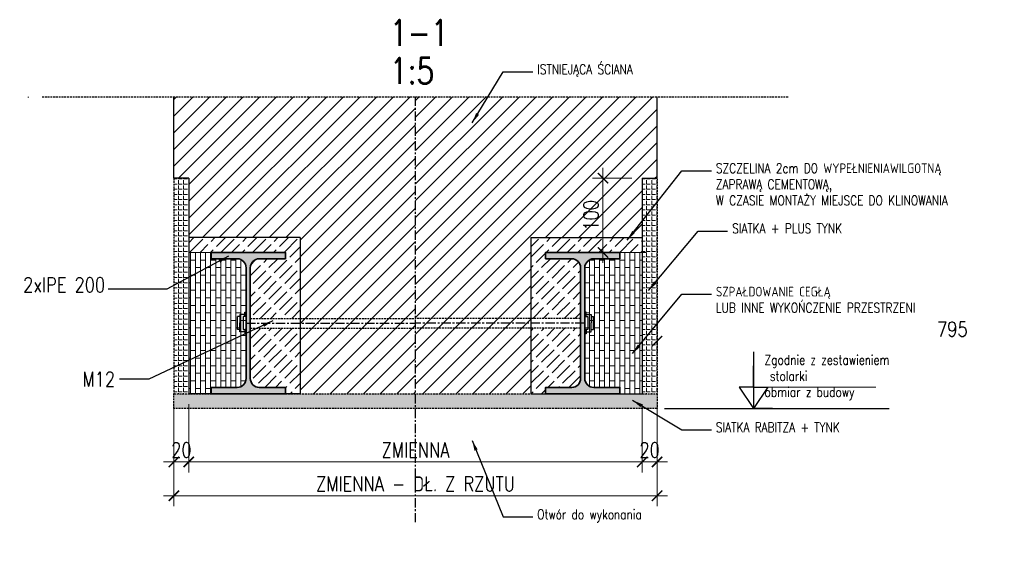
# Model space of a CAD drawing. Header units: millimetres. Extents: x 31572 to 48459, y -30932 to -25028.
# Tile 2 of 6: x 36824 to 38148, y -29588 to -28884. Entities that reach past the tile are written whole.
import ezdxf
from ezdxf.enums import TextEntityAlignment as Align

# ---------------------------------------------------------------- set-up
doc = ezdxf.new("R2010")
doc.units = ezdxf.units.MM
doc.header["$LTSCALE"] = 10
doc.linetypes.add('CENTERX2', pattern=[4, 2.5, -0.5, 0.5, -0.5])
doc.linetypes.add('HIDDEN', pattern=[0.375, 0.25, -0.125])
for name, color, linetype in [('C_axes', 1, 'CENTERX2'), ('C_contour2', 2, 'Continuous'), ('C_contour_Hid', 13, 'HIDDEN'), ('C_dimension', 9, 'Continuous')]:
    doc.layers.add(name, color=color, linetype=linetype)
for name, color, linetype, lineweight in [('C_contour6', 4, 'Continuous', 60), ('C_hatch', 8, 'Continuous', 5), ('P-Linia1', 3, 'Continuous', 35), ('P-Szraf', 251, 'Continuous', 5), ('P-Wymiar', 254, 'Continuous', 9)]:
    doc.layers.add(name, color=color, linetype=linetype, lineweight=lineweight)
doc.styles.add('SIMPLEX', font='simplex.shx', dxfattribs={"width": 0.8})
doc.dimstyles.new('C_1_10', dxfattribs={"dimtxt": 20, "dimasz": 14, "dimexe": 14, "dimexo": 14, "dimgap": 6, "dimtad": 1, "dimdec": 1, "dimrnd": 1, "dimzin": 9, "dimtxsty": 'SIMPLEX', "dimblk": 'ARCHTICK', "dimcen": 14, "dimdle": 14, "dimclrd": 256, "dimclre": 256, "dimclrt": 1, "dimadec": 1, "dimazin": 2, "dimtfac": 1, "dimtdec": 1, "dimtix": 1, "dimtmove": 2, "dimatfit": 3, "dimfxl": 14, "dimtvp": 1, "dimtolj": 1, "dimtzin": 0, "dimlwd": -1, "dimlwe": -1, "dimarcsym": 0})
pattern_1 = [(45, (-50, 0), (-7.071067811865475, 7.071067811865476), [24, -6])]
pattern_2 = [(45, (50, 0), (-7.071067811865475, 7.071067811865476), [24, -6])]

# ---------------------------------------------------------------- blocks, each defined once
blk = doc.blocks.new('_ArchTick')
at = {"color": 0, "linetype": 'ByBlock', "const_width": 0.15}
blk.add_lwpolyline([(-0.5, -0.5), (0.5, 0.5)], dxfattribs=at)
blk = doc.blocks.new('*D20')
at = {"layer": 'DefPoints', "color": 0, "transparency": 16777216}
for p in [(37051.11927695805, -29387.24818490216), (37661.11927695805, -29387.24818490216), (37661.11927695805, -29478.95334467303)]:
    blk.add_point(p, dxfattribs=at)
at = {"layer": 'P-Wymiar', "transparency": 16777216}
for p, q in [((37051.11927695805, -29401.24818490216), (37051.11927695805, -29492.95334467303)), ((37661.11927695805, -29401.24818490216), (37661.11927695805, -29492.95334467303)), ((37037.11927695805, -29478.95334467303), (37675.11927695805, -29478.95334467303))]:
    blk.add_line(p, q, dxfattribs=at)
at = {"layer": 'P-Wymiar', "transparency": 16777216, "xscale": 14, "yscale": 14, "zscale": 14, "rotation": 180}
blk.add_blockref('_ArchTick', (37051.11927695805, -29478.95334467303), dxfattribs=at)
at = {"layer": 'P-Wymiar', "transparency": 16777216, "xscale": 14, "yscale": 14, "zscale": 14}
blk.add_blockref('_ArchTick', (37661.11927695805, -29478.95334467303), dxfattribs=at)
at = {"layer": 'P-Wymiar', "color": 1, "transparency": 16777216, "insert": (37356.11927695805, -29462.95334467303), "char_height": 20, "attachment_point": 5, "style": 'SIMPLEX'}
blk.add_mtext('\\A1;ZMIENNA', dxfattribs=at)
blk = doc.blocks.new('*D21')
at = {"layer": 'DefPoints', "color": 0, "transparency": 16777216}
for p in [(37031.11927695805, -29387.24818490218), (37051.11927695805, -29387.24818490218), (37051.11927695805, -29478.95334467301)]:
    blk.add_point(p, dxfattribs=at)
at = {"layer": 'P-Wymiar', "transparency": 16777216}
for p, q in [((37031.11927695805, -29401.24818490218), (37031.11927695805, -29492.95334467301)), ((37051.11927695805, -29401.24818490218), (37051.11927695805, -29492.95334467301)), ((37031.11927695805, -29478.95334467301), (37017.11927695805, -29478.95334467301)), ((37031.11927695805, -29478.95334467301), (37051.11927695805, -29478.95334467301)), ((37051.11927695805, -29478.95334467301), (37065.11927695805, -29478.95334467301))]:
    blk.add_line(p, q, dxfattribs=at)
at = {"layer": 'P-Wymiar', "transparency": 16777216, "xscale": 14, "yscale": 14, "zscale": 14}
blk.add_blockref('_ArchTick', (37031.11927695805, -29478.95334467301), dxfattribs=at)
at = {"layer": 'P-Wymiar', "transparency": 16777216, "xscale": 14, "yscale": 14, "zscale": 14, "rotation": 180}
blk.add_blockref('_ArchTick', (37051.11927695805, -29478.95334467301), dxfattribs=at)
at = {"layer": 'P-Wymiar', "color": 1, "transparency": 16777216, "insert": (37041.11927695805, -29462.95334467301), "char_height": 20, "attachment_point": 5, "style": 'SIMPLEX'}
blk.add_mtext('\\A1;20', dxfattribs=at)
blk = doc.blocks.new('*D22')
at = {"layer": 'DefPoints', "color": 0, "transparency": 16777216}
for p in [(37661.11927695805, -29387.24818490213), (37681.11927695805, -29386.55919199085), (37681.11927695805, -29478.953344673)]:
    blk.add_point(p, dxfattribs=at)
at = {"layer": 'P-Wymiar', "transparency": 16777216}
for p, q in [((37661.11927695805, -29401.24818490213), (37661.11927695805, -29492.953344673)), ((37681.11927695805, -29400.55919199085), (37681.11927695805, -29492.953344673)), ((37661.11927695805, -29478.953344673), (37647.11927695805, -29478.953344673)), ((37661.11927695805, -29478.953344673), (37681.11927695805, -29478.953344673)), ((37681.11927695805, -29478.953344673), (37695.11927695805, -29478.953344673))]:
    blk.add_line(p, q, dxfattribs=at)
at = {"layer": 'P-Wymiar', "transparency": 16777216, "xscale": 14, "yscale": 14, "zscale": 14}
blk.add_blockref('_ArchTick', (37661.11927695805, -29478.953344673), dxfattribs=at)
at = {"layer": 'P-Wymiar', "transparency": 16777216, "xscale": 14, "yscale": 14, "zscale": 14, "rotation": 180}
blk.add_blockref('_ArchTick', (37681.11927695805, -29478.953344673), dxfattribs=at)
at = {"layer": 'P-Wymiar', "color": 1, "transparency": 16777216, "insert": (37671.11927695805, -29462.953344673), "char_height": 20, "attachment_point": 5, "style": 'SIMPLEX'}
blk.add_mtext('\\A1;20', dxfattribs=at)
blk = doc.blocks.new('*D23')
at = {"layer": 'DefPoints', "color": 0, "transparency": 16777216}
for p in [(37031.11927695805, -29387.24818490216), (37681.11927695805, -29388.09617617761), (37681.11927695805, -29524.47621065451)]:
    blk.add_point(p, dxfattribs=at)
at = {"layer": 'P-Wymiar', "transparency": 16777216}
for p, q in [((37031.11927695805, -29401.24818490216), (37031.11927695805, -29538.47621065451)), ((37681.11927695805, -29402.09617617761), (37681.11927695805, -29538.47621065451)), ((37017.11927695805, -29524.47621065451), (37695.11927695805, -29524.47621065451))]:
    blk.add_line(p, q, dxfattribs=at)
at = {"layer": 'P-Wymiar', "transparency": 16777216, "xscale": 14, "yscale": 14, "zscale": 14, "rotation": 180}
blk.add_blockref('_ArchTick', (37031.11927695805, -29524.47621065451), dxfattribs=at)
at = {"layer": 'P-Wymiar', "transparency": 16777216, "xscale": 14, "yscale": 14, "zscale": 14}
blk.add_blockref('_ArchTick', (37681.11927695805, -29524.47621065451), dxfattribs=at)
at = {"layer": 'P-Wymiar', "color": 1, "transparency": 16777216, "insert": (37356.11927695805, -29508.47621065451), "char_height": 20, "attachment_point": 5, "style": 'SIMPLEX'}
blk.add_mtext('\\A1;ZMIENNA - DŁ. Z RZUTU', dxfattribs=at)
blk = doc.blocks.new('*D29')
at = {"layer": 'DefPoints', "color": 0, "transparency": 16777216}
for p in [(37661.11927695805, -29097.24818490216), (37608.31076156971, -29197.24818490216), (37681.11927695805, -29197.24818490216)]:
    blk.add_point(p, dxfattribs=at)
at = {"layer": 'P-Wymiar', "transparency": 16777216}
for p, q in [((37608.31076156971, -29083.24818490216), (37608.31076156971, -29211.24818490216)), ((37647.11927695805, -29097.24818490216), (37594.31076156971, -29097.24818490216)), ((37667.11927695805, -29197.24818490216), (37594.31076156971, -29197.24818490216))]:
    blk.add_line(p, q, dxfattribs=at)
at = {"layer": 'P-Wymiar', "transparency": 16777216, "xscale": 14, "yscale": 14, "zscale": 14}
for p, rotation in [((37608.31076156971, -29097.24818490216), 90), ((37608.31076156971, -29197.24818490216), 270)]:
    blk.add_blockref('_ArchTick', p, dxfattribs=dict(at, rotation=rotation))
at = {"layer": 'P-Wymiar', "color": 1, "transparency": 16777216, "insert": (37592.31076156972, -29147.24818490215), "char_height": 20, "attachment_point": 5, "rotation": 90, "style": 'SIMPLEX'}
blk.add_mtext('\\A1;100', dxfattribs=at)

msp = doc.modelspace()

# ---------------------------------------------------------------- hatches: boundary and pattern name
at = {"layer": 'C_hatch'}
h = msp.add_hatch(dxfattribs=at)
h.set_pattern_fill('ANGLE', color=256)
h.set_pattern_definition([(0, (34871.84080987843, 4793.076147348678), (0, 6.985), [5.08, -1.905]), (90, (34871.84080987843, 4793.076147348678), (-6.985, 4.277078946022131e-16), [5.08, -1.905])])
h.paths.add_polyline_path([(37031.11927695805, -29097.24818490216), (37051.11927695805, -29097.24818490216), (37051.11927695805, -29387.24818490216), (37031.11927695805, -29387.24818490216)])
h = msp.add_hatch(dxfattribs=at)
h.set_pattern_fill('ANGLE', color=256)
h.set_pattern_definition([(0, (34921.84080987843, 4793.076147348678), (0, 6.985), [5.08, -1.905]), (90, (34921.84080987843, 4793.076147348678), (-6.985, 4.277078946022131e-16), [5.08, -1.905])])
h.paths.add_polyline_path([(37681.11927695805, -29097.24818490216), (37661.11927695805, -29097.24818490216), (37661.11927695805, -29387.24818490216), (37681.11927695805, -29387.24818490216)])
at = {"layer": 'C_hatch', "transparency": 33554687}
h = msp.add_hatch(dxfattribs=at)
h.set_pattern_fill('ACAD_ISO02W100', color=256, scale=2, angle=45)
h.set_pattern_definition(pattern_2)
edge = h.paths.add_edge_path()
edge.add_arc((37145.91927695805, -29217.74818490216), 12, 90, 180, ccw=False)
edge.add_line((37145.91927695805, -29205.74818490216), (37181.11927695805, -29205.74818490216))
edge.add_line((37181.11927695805, -29205.74818490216), (37181.11927695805, -29197.24818490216))
edge.add_line((37181.11927695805, -29197.24818490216), (37081.11927695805, -29197.24818490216))
edge.add_line((37081.11927695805, -29197.24818490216), (37051.11927695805, -29197.24818490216))
edge.add_line((37051.11927695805, -29197.24818490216), (37051.11927695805, -29177.24818490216))
edge.add_line((37051.11927695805, -29177.24818490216), (37201.11927695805, -29177.24818490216))
edge.add_line((37201.11927695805, -29177.24818490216), (37201.11927695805, -29285.97577792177))
edge.add_line((37201.11927695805, -29285.97577792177), (37133.91927695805, -29285.97577792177))
edge.add_line((37133.91927695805, -29285.97577792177), (37133.91927695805, -29217.74818490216))
h = msp.add_hatch(dxfattribs=at)
h.set_pattern_fill('ACAD_ISO02W100', color=256, scale=2, angle=45)
h.set_pattern_definition(pattern_1)
edge = h.paths.add_edge_path()
edge.add_arc((37566.31927695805, -29217.74818490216), 12, 0, 90)
edge.add_line((37566.31927695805, -29205.74818490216), (37531.11927695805, -29205.74818490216))
edge.add_line((37531.11927695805, -29205.74818490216), (37531.11927695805, -29197.24818490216))
edge.add_line((37531.11927695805, -29197.24818490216), (37631.11927695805, -29197.24818490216))
edge.add_line((37631.11927695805, -29197.24818490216), (37661.11927695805, -29197.24818490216))
edge.add_line((37661.11927695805, -29197.24818490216), (37661.11927695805, -29177.24818490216))
edge.add_line((37661.11927695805, -29177.24818490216), (37511.11927695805, -29177.24818490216))
edge.add_line((37511.11927695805, -29177.24818490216), (37511.11927695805, -29285.97577792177))
edge.add_line((37511.11927695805, -29285.97577792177), (37578.31927695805, -29285.97577792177))
edge.add_line((37578.31927695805, -29285.97577792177), (37578.31927695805, -29217.74818490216))
h = msp.add_hatch(dxfattribs=at)
h.set_pattern_fill('AR-BRSTD', color=256, scale=0.1, angle=90)
h.set_pattern_definition([(90, (-414.5473555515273, 459.8325002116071), (-6.77418, 4.147988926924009e-16), []), (180, (-414.5473555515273, 459.8325002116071), (-6.774180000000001, -10.16), [6.77418, -6.77418])])
edge = h.paths.add_edge_path()
edge.add_line((37051.11927695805, -29197.24818490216), (37081.11927695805, -29197.24818490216))
edge.add_line((37081.11927695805, -29197.24818490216), (37081.11927695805, -29205.74818490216))
edge.add_line((37081.11927695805, -29205.74818490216), (37116.31927695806, -29205.74818490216))
edge.add_arc((37116.31927695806, -29217.74818490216), 12, 360, 450, ccw=False)
edge.add_line((37128.31927695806, -29217.74818490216), (37128.31927695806, -29366.74818490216))
edge.add_arc((37116.31927695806, -29366.74818490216), 12, 270, 360, ccw=False)
edge.add_line((37116.31927695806, -29378.74818490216), (37081.11927695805, -29378.74818490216))
edge.add_line((37081.11927695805, -29378.74818490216), (37081.11927695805, -29387.24818490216))
edge.add_line((37081.11927695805, -29387.24818490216), (37051.11927695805, -29387.24818490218))
edge.add_line((37051.11927695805, -29387.24818490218), (37051.11927695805, -29197.24818490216))
at = {"layer": 'C_hatch'}
h = msp.add_hatch(color=256, dxfattribs=at)
h.dxf.hatch_style = 1
h.paths.add_polyline_path([(37128.31927695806, -29217.74818490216, 0.414213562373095), (37116.31927695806, -29205.74818490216), (37081.11927695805, -29205.74818490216), (37081.11927695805, -29197.24818490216), (37181.11927695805, -29197.24818490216), (37181.11927695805, -29205.74818490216), (37145.91927695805, -29205.74818490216, 0.4142135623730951), (37133.91927695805, -29217.74818490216), (37133.91927695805, -29366.74818490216, 0.4142135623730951), (37145.91927695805, -29378.74818490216), (37181.11927695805, -29378.74818490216), (37181.11927695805, -29387.24818490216), (37081.11927695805, -29387.24818490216), (37081.11927695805, -29378.74818490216), (37116.31927695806, -29378.74818490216, 0.414213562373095), (37128.31927695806, -29366.74818490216)])
h = msp.add_hatch(color=256, dxfattribs=at)
h.dxf.hatch_style = 1
h.paths.add_polyline_path([(37583.91927695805, -29217.74818490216, -0.414213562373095), (37595.91927695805, -29205.74818490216), (37631.11927695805, -29205.74818490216), (37631.11927695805, -29197.24818490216), (37531.11927695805, -29197.24818490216), (37531.11927695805, -29205.74818490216), (37566.31927695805, -29205.74818490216, -0.4142135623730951), (37578.31927695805, -29217.74818490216), (37578.31927695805, -29366.74818490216, -0.4142135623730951), (37566.31927695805, -29378.74818490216), (37531.11927695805, -29378.74818490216), (37531.11927695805, -29387.24818490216), (37631.11927695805, -29387.24818490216), (37631.11927695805, -29378.74818490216), (37595.91927695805, -29378.74818490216, -0.414213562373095), (37583.91927695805, -29366.74818490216)])
at = {"layer": 'C_hatch', "transparency": 33554687}
h = msp.add_hatch(dxfattribs=at)
h.set_pattern_fill('AR-BRSTD', color=256, scale=0.1, angle=90)
h.set_pattern_definition([(90, (-514.5473555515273, 459.8325002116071), (-6.77418, 4.147988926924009e-16), []), (180, (-514.5473555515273, 459.8325002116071), (-6.774180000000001, -10.16), [6.77418, -6.77418])])
edge = h.paths.add_edge_path()
edge.add_line((37661.11927695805, -29197.24818490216), (37631.11927695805, -29197.24818490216))
edge.add_line((37631.11927695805, -29197.24818490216), (37631.11927695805, -29205.74818490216))
edge.add_line((37631.11927695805, -29205.74818490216), (37595.91927695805, -29205.74818490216))
edge.add_arc((37595.91927695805, -29217.74818490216), 12, 90, 180)
edge.add_line((37583.91927695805, -29217.74818490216), (37583.91927695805, -29366.74818490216))
edge.add_arc((37595.91927695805, -29366.74818490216), 12, 180, 270)
edge.add_line((37595.91927695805, -29378.74818490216), (37631.11927695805, -29378.74818490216))
edge.add_line((37631.11927695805, -29378.74818490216), (37631.11927695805, -29387.24818490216))
edge.add_line((37631.11927695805, -29387.24818490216), (37661.11927695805, -29387.24818490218))
edge.add_line((37661.11927695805, -29387.24818490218), (37661.11927695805, -29197.24818490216))
h = msp.add_hatch(dxfattribs=at)
h.set_pattern_fill('ACAD_ISO02W100', color=256, scale=2, angle=45)
h.set_pattern_definition(pattern_2)
edge = h.paths.add_edge_path()
edge.add_line((37133.91927695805, -29298.97577792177), (37201.11927695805, -29298.97577792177))
edge.add_line((37201.11927695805, -29298.97577792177), (37201.11927695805, -29387.24818490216))
edge.add_line((37201.11927695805, -29387.24818490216), (37181.11927695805, -29387.24818490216))
edge.add_line((37181.11927695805, -29387.24818490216), (37181.11927695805, -29378.74818490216))
edge.add_line((37181.11927695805, -29378.74818490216), (37145.91927695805, -29378.74818490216))
edge.add_arc((37145.91927695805, -29366.74818490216), 12, 180, 270, ccw=False)
edge.add_line((37133.91927695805, -29366.74818490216), (37133.91927695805, -29298.97577792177))
h = msp.add_hatch(dxfattribs=at)
h.set_pattern_fill('ACAD_ISO02W100', color=256, scale=2, angle=45)
h.set_pattern_definition(pattern_1)
edge = h.paths.add_edge_path()
edge.add_line((37578.31927695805, -29298.97577792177), (37511.11927695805, -29298.97577792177))
edge.add_line((37511.11927695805, -29298.97577792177), (37511.11927695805, -29387.24818490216))
edge.add_line((37511.11927695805, -29387.24818490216), (37531.11927695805, -29387.24818490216))
edge.add_line((37531.11927695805, -29387.24818490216), (37531.11927695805, -29378.74818490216))
edge.add_line((37531.11927695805, -29378.74818490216), (37566.31927695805, -29378.74818490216))
edge.add_arc((37566.31927695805, -29366.74818490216), 12, 270, 360)
edge.add_line((37578.31927695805, -29366.74818490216), (37578.31927695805, -29298.97577792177))
at = {"layer": 'C_hatch'}
h = msp.add_hatch(dxfattribs=at)
h.set_pattern_fill('ANGLE', color=256)
h.set_pattern_definition([(0, (34896.84080987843, 4793.076147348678), (0, 6.985), [5.08, -1.905]), (90, (34896.84080987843, 4793.076147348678), (-6.985, 4.277078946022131e-16), [5.08, -1.905])])
h.paths.add_polyline_path([(37031.11927695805, -29407.24818490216), (37031.11927695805, -29387.24818490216), (37681.11927695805, -29387.24818490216), (37681.11927695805, -29407.24818490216)])
at = {"layer": 'P-Szraf'}
h = msp.add_hatch(dxfattribs=at)
h.set_pattern_fill('ANSI31', color=256, scale=5)
h.set_pattern_definition([(45, (50, 661.1279407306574), (-11.22532015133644, 11.22532015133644), [])])
h.paths.add_polyline_path([(37201.11927695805, -29177.24818490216), (37051.11927695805, -29177.24818490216), (37051.11927695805, -29097.24818490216), (37031.11927695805, -29097.24818490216), (37031.11927695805, -28987.73788015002), (37356.11927695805, -28987.73788015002), (37356.11927695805, -29387.24818490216), (37201.11927695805, -29387.24818490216)])
h = msp.add_hatch(dxfattribs=at)
h.set_pattern_fill('ANSI31', color=256, scale=5)
h.set_pattern_definition([(45, (-50, 661.1279407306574), (-11.22532015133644, 11.22532015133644), [])])
h.paths.add_polyline_path([(37356.11927695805, -29387.24818490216), (37511.11927695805, -29387.24818490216), (37511.11927695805, -29177.24818490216), (37661.11927695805, -29177.24818490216), (37661.11927695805, -29097.24818490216), (37681.11927695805, -29097.24818490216), (37681.11927695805, -28987.73788015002), (37356.11927695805, -28987.73788015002)])

# ---------------------------------------------------------------- linework, layer by layer
at = {"layer": 'C_axes', "lineweight": 25, "ltscale": 0.5}
for p, q in [((37356.11927695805, -29560.16408565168), (37356.11927695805, -28987.73788015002)), ((37128.31927695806, -29292.24818490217), (37356.11927695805, -29292.24818490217)), ((37583.51501926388, -29292.24818490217), (37356.11927695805, -29292.24818490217))]:
    msp.add_line(p, q, dxfattribs=at)
at = {"layer": 'C_contour2'}
for p, q in [((37031.11927695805, -29097.24818490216), (37031.11927695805, -28987.73788015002)), ((37681.11927695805, -29097.24818490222), (37681.11927695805, -28987.73788015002)), ((37051.11927695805, -29097.24818490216), (37031.11927695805, -29097.24818490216)), ((37051.11927695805, -29097.24818490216), (37051.11927695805, -29387.24818490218)), ((37661.11927695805, -29097.24818490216), (37681.11927695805, -29097.24818490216)), ((37661.11927695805, -29097.24818490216), (37681.11927695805, -29097.24818490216)), ((37661.11927695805, -29097.24818490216), (37681.11927695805, -29097.24818490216)), ((37661.11927695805, -29097.24818490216), (37661.11927695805, -29387.24818490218))]:
    msp.add_line(p, q, dxfattribs=at)
for points in [[(37201.11927695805, -29177.24818490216), (37051.11927695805, -29177.24818490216)], [(37201.11927695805, -29177.24818490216), (37201.11927695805, -29387.24818490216)], [(37511.11927695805, -29177.24818490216), (37661.11927695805, -29177.24818490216)], [(37511.11927695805, -29177.24818490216), (37511.11927695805, -29387.24818490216)], [(37201.11927695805, -29387.24818490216), (37051.11927695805, -29387.24818490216)], [(37511.11927695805, -29387.24818490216), (37661.11927695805, -29387.24818490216)]]:
    msp.add_lwpolyline(points, dxfattribs=at)
at = {"layer": 'C_contour_Hid'}
for p, q in [((36834.87969772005, -28987.73788015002), (36834.87969772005, -28988.87717474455)), ((36853.683945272, -28987.73788015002), (37858.5546086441, -28987.73788015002)), ((37031.11927695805, -29097.24818490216), (37031.11927695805, -29387.24818490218)), ((37681.11927695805, -29098.09617617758), (37681.11927695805, -29388.09617617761)), ((37133.91927695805, -29285.97577792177), (37356.11927695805, -29285.97577792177)), ((37577.91501926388, -29285.97577792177), (37356.11927695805, -29285.97577792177)), ((37133.91927695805, -29298.97577792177), (37356.11927695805, -29298.97577792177)), ((37577.91501926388, -29298.97577792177), (37356.11927695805, -29298.97577792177))]:
    msp.add_line(p, q, dxfattribs=at)
msp.add_lwpolyline([(37031.11927695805, -29407.24818490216), (37031.11927695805, -29387.24818490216), (37681.11927695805, -29387.24818490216), (37681.11927695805, -29407.24818490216)], close=True, dxfattribs=at)
at = {"layer": 'C_dimension', "lineweight": 25}
for p, q in [((37119.76188317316, -29283.44818490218), (37116.81446989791, -29283.44818490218)), ((37116.81446989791, -29301.04818490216), (37116.81446989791, -29283.44818490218)), ((37126.49319106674, -29280.57410130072), (37119.76188317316, -29280.57410130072)), ((37119.76188317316, -29280.57410130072), (37119.76188317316, -29291.74818490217)), ((37128.72353465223, -29283.44818490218), (37124.26284748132, -29283.44818490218)), ((37124.26284748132, -29283.44818490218), (37124.26284748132, -29301.04818490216)), ((37126.49319106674, -29283.44818490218), (37126.49319106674, -29277.70001769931)), ((37126.49319106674, -29277.70001769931), (37128.72353465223, -29277.70001769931)), ((37585.74536284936, -29277.70001769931), (37583.51501926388, -29277.70001769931)), ((37583.51501926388, -29283.44818490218), (37587.97570643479, -29283.44818490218)), ((37585.74536284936, -29283.44818490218), (37585.74536284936, -29277.70001769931)), ((37585.74536284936, -29280.57410130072), (37592.47667074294, -29280.57410130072)), ((37587.97570643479, -29283.44818490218), (37587.97570643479, -29301.04818490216)), ((37592.47667074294, -29280.57410130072), (37592.47667074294, -29291.74818490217)), ((37592.47667074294, -29283.44818490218), (37595.4240840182, -29283.44818490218)), ((37595.4240840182, -29301.04818490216), (37595.4240840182, -29283.44818490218)), ((37119.76188317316, -29301.04818490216), (37116.81446989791, -29301.04818490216)), ((37119.76188317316, -29303.92226850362), (37119.76188317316, -29291.74818490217)), ((37124.26284748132, -29301.04818490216), (37128.72353465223, -29301.04818490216)), ((37128.72353465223, -29301.04818490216), (37126.49319106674, -29301.04818490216)), ((37126.49319106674, -29301.04818490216), (37126.49319106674, -29306.79635210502)), ((37587.97570643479, -29301.04818490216), (37583.51501926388, -29301.04818490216)), ((37583.51501926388, -29301.04818490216), (37585.74536284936, -29301.04818490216)), ((37585.74536284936, -29301.04818490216), (37585.74536284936, -29306.79635210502)), ((37592.47667074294, -29303.92226850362), (37592.47667074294, -29291.74818490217)), ((37592.47667074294, -29301.04818490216), (37595.4240840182, -29301.04818490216)), ((37126.49319106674, -29303.92226850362), (37119.76188317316, -29303.92226850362)), ((37126.49319106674, -29306.79635210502), (37128.72353465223, -29306.79635210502)), ((37585.74536284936, -29306.79635210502), (37583.51501926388, -29306.79635210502)), ((37585.74536284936, -29303.92226850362), (37592.47667074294, -29303.92226850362))]:
    msp.add_line(p, q, dxfattribs=at)
at = {"layer": 'C_dimension'}
for p, q in [((37810.88815552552, -29330.68518182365), (37810.88815552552, -29407.24818490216)), ((37810.88815552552, -29378.42122830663), (37810.88815552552, -29349.5942717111)), ((37810.88815552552, -29378.42122830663), (37791.52396482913, -29378.42122830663)), ((37791.52396482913, -29378.42122830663), (37810.88815552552, -29407.24818490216)), ((37810.88815552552, -29378.42122830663), (37830.25234622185, -29378.42122830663)), ((37830.25234622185, -29378.42122830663), (37810.88815552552, -29407.24818490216)), ((37691.19816255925, -29407.24818490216), (37993.24751979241, -29407.24818490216)), ((37836.26875588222, -29407.24818490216), (37810.44985851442, -29407.24818490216))]:
    msp.add_line(p, q, dxfattribs=at)
at = {"layer": 'P-Linia1'}
for points in [[(37181.11927695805, -29387.24818490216), (37081.11927695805, -29387.24818490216), (37081.11927695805, -29378.74818490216), (37116.31927695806, -29378.74818490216, 0.4142135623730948), (37128.31927695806, -29366.74818490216), (37128.31927695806, -29217.74818490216, 0.4142135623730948), (37116.31927695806, -29205.74818490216), (37081.11927695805, -29205.74818490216), (37081.11927695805, -29197.24818490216), (37181.11927695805, -29197.24818490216), (37181.11927695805, -29205.74818490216), (37145.91927695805, -29205.74818490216, 0.4142135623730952), (37133.91927695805, -29217.74818490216), (37133.91927695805, -29366.74818490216, 0.4142135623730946), (37145.91927695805, -29378.74818490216), (37181.11927695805, -29378.74818490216)], [(37531.11927695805, -29387.24818490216), (37631.11927695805, -29387.24818490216), (37631.11927695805, -29378.74818490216), (37595.91927695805, -29378.74818490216, -0.4142135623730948), (37583.91927695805, -29366.74818490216), (37583.91927695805, -29217.74818490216, -0.4142135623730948), (37595.91927695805, -29205.74818490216), (37631.11927695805, -29205.74818490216), (37631.11927695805, -29197.24818490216), (37531.11927695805, -29197.24818490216), (37531.11927695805, -29205.74818490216), (37566.31927695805, -29205.74818490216, -0.4142135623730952), (37578.31927695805, -29217.74818490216), (37578.31927695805, -29366.74818490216, -0.4142135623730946), (37566.31927695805, -29378.74818490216), (37531.11927695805, -29378.74818490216)]]:
    msp.add_lwpolyline(points, format="xyb", close=True, dxfattribs=at)
at = {"layer": 'P-Wymiar'}
msp.add_line((37681.11927695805, -29279.88084738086), (37681.11927695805, -29330.51941022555), dxfattribs=at)
for points in [[(37081.11927695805, -29197.24818490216), (37051.11927695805, -29197.24818490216)], [(37631.11927695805, -29387.24818490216), (37661.11927695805, -29387.24818490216), (37661.11927695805, -29197.24818490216)], [(37128.72353465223, -29277.70001769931), (37128.72353465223, -29306.79635210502)], [(37583.51501926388, -29277.70001769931), (37583.51501926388, -29306.79635210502)], [(37830.25234622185, -29378.42122830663), (37975.57924446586, -29378.42122830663)]]:
    msp.add_lwpolyline(points, dxfattribs=at)

# ---------------------------------------------------------------- block references
at = {"layer": 'P-Wymiar', "xscale": 14, "yscale": 14, "zscale": 14, "rotation": 180}
msp.add_blockref('_ArchTick', (37681.11927695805, -29316.51941022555), dxfattribs=at)

# ---------------------------------------------------------------- texts
at = {"layer": 'C_contour2', "color": 1, "insert": (36883.34076310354, -29240.71882276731), "char_height": 20, "attachment_point": 5, "style": 'SIMPLEX'}
msp.add_mtext('2xIPE 200 ', dxfattribs=at)
at = {"layer": 'C_contour6', "color": 6, "linetype": 'Continuous', "style": 'SIMPLEX', "width": 0.8}
msp.add_text('1-1', height=35, dxfattribs=at).set_placement((37321.44823709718, -28901.62846463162), align=Align.MIDDLE_LEFT)
at = {"layer": 'C_contour6', "color": 6, "linetype": 'Continuous', "lineweight": 25, "style": 'SIMPLEX', "width": 0.8}
msp.add_text('1:5', height=35, dxfattribs=at).set_placement((37321.44823709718, -28952.87445585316), align=Align.MIDDLE_LEFT)
at = {"layer": 'C_dimension', "color": 1, "lineweight": 25, "char_height": 13, "attachment_point": 1, "style": 'SIMPLEX'}
for s, insert in [('ISTNIEJĄCA ŚCIANA', (37519.78487548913, -28944.39656335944)), ('SZCZELINA 2cm DO WYPEŁNIENIAWILGOTNĄ\\PZAPRAWĄ CEMENTOWĄ,\\PW CZASIE MONTAŻY MIEJSCE DO KLINOWANIA', (37760.33761905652, -29077.42298190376)), ('SIATKA + PLUS TYNK', (37782.10767918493, -29158.38612279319)), ('SZPAŁDOWANIE CEGŁĄ\\PLUB INNE WYKOŃCZENIE PRZESTRZENI', (37760.33761905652, -29243.38710597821)), ('Zgodnie z zestawieniem\\P stolarki\\Pobmiar z budowy', (37825.85625409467, -29335.15954640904)), ('SIATKA RABITZA + TYNK', (37760.33761905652, -29425.9340350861)), ('Otwór do wykonania', (37519.78487548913, -29542.97272923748))]:
    msp.add_mtext(s, dxfattribs=dict(at, insert=insert))
at = {"layer": 'C_dimension', "color": 1, "insert": (36951.88161960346, -29357.61558965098), "char_height": 20, "attachment_point": 3, "style": 'SIMPLEX'}
msp.add_mtext('M12', dxfattribs=at)
at = {"layer": 'P-Wymiar', "color": 1, "insert": (38078.41569951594, -29300.51941022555), "char_height": 20, "attachment_point": 5, "style": 'SIMPLEX'}
msp.add_mtext('\\A1;795', dxfattribs=at)

# ---------------------------------------------------------------- dimensions: what is measured, and where the dimension line sits
at = {"layer": 'P-Wymiar'}
dim = msp.add_linear_dim(base=(37608.31076156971, -29197.24818490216), p1=(37661.11927695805, -29097.24818490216), p2=(37681.11927695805, -29197.24818490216), angle=90, dimstyle='C_1_10', dxfattribs=at)
dim.commit()
dim.dimension.update_dxf_attribs({"geometry": '*D29', "text_midpoint": (37592.31076156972, -29147.24818490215)})
for base, p1, p2, picture, middle in [((37051.11927695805, -29478.95334467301), (37031.11927695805, -29387.24818490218), (37051.11927695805, -29387.24818490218), '*D21', (37041.11927695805, -29462.95334467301)), ((37681.11927695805, -29478.953344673), (37661.11927695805, -29387.24818490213), (37681.11927695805, -29386.55919199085), '*D22', (37671.11927695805, -29462.953344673))]:
    dim = msp.add_linear_dim(base=base, p1=p1, p2=p2, dimstyle='C_1_10', dxfattribs=at)
    dim.commit()
    dim.dimension.update_dxf_attribs({"geometry": picture, "text_midpoint": middle})
dim = msp.add_linear_dim(base=(37681.11927695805, -29524.47621065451), p1=(37031.11927695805, -29387.24818490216), p2=(37681.11927695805, -29388.09617617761), text='ZMIENNA - DŁ. Z RZUTU', dimstyle='C_1_10', dxfattribs=at)
dim.commit()
dim.dimension.update_dxf_attribs({"geometry": '*D23', "text_midpoint": (37356.11927695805, -29508.47621065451)})
dim = msp.add_linear_dim(base=(37661.11927695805, -29478.95334467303), p1=(37051.11927695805, -29387.24818490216), p2=(37661.11927695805, -29387.24818490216), text='ZMIENNA', dimstyle='C_1_10', override={"dimtmove": 2}, dxfattribs=at)
dim.commit()
dim.dimension.update_dxf_attribs({"geometry": '*D20', "text_midpoint": (37356.11927695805, -29462.95334467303)})

# ---------------------------------------------------------------- leaders
at = {"layer": 'C_dimension', "lineweight": 25}
for points in [[(37432.3822681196, -29022.84562703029), (37474.08810966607, -28954.39656335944), (37513.78487548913, -28954.39656335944)], [(37104.49482946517, -29202.24818490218), (37021.76771472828, -29246.75096308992), (36942.79633356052, -29246.75096308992)], [(37164.13767967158, -29289.18091273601), (36997.57838542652, -29367.61558965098), (36957.88161960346, -29367.61558965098)], [(37432.3822681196, -29449.98670105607), (37474.08810966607, -29552.97272923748), (37513.78487548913, -29552.97272923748)]]:
    msp.add_leader(points, dimstyle='C_1_10', override={"dimgap": 6, "dimtad": 0}, dxfattribs=at)
at = {"layer": 'C_dimension', "lineweight": 25, "annotation_type": 0, "has_hookline": 1, "hookline_direction": 0}
for points, text_width in [([(37640.92511951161, -29180.59072736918), (37714.64085323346, -29087.42298190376), (37754.33761905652, -29087.42298190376)], 361.0285714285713), ([(37669.80119011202, -29248.21132579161), (37736.41091336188, -29168.38612279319), (37776.10767918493, -29168.38612279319)], 172.3428571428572), ([(37648.0311299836, -29333.21230897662), (37714.64085323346, -29253.38710597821), (37754.33761905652, -29253.38710597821)], 300.6095238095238), ([(37648.0311299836, -29396.03846436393), (37714.64085323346, -29435.9340350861), (37754.33761905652, -29435.9340350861)], 198.0952380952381)]:
    msp.add_leader(points, dimstyle='C_1_10', override={"dimgap": 6, "dimtad": 0}, dxfattribs=dict(at, text_width=text_width))

doc.saveas('drawing.dxf')
